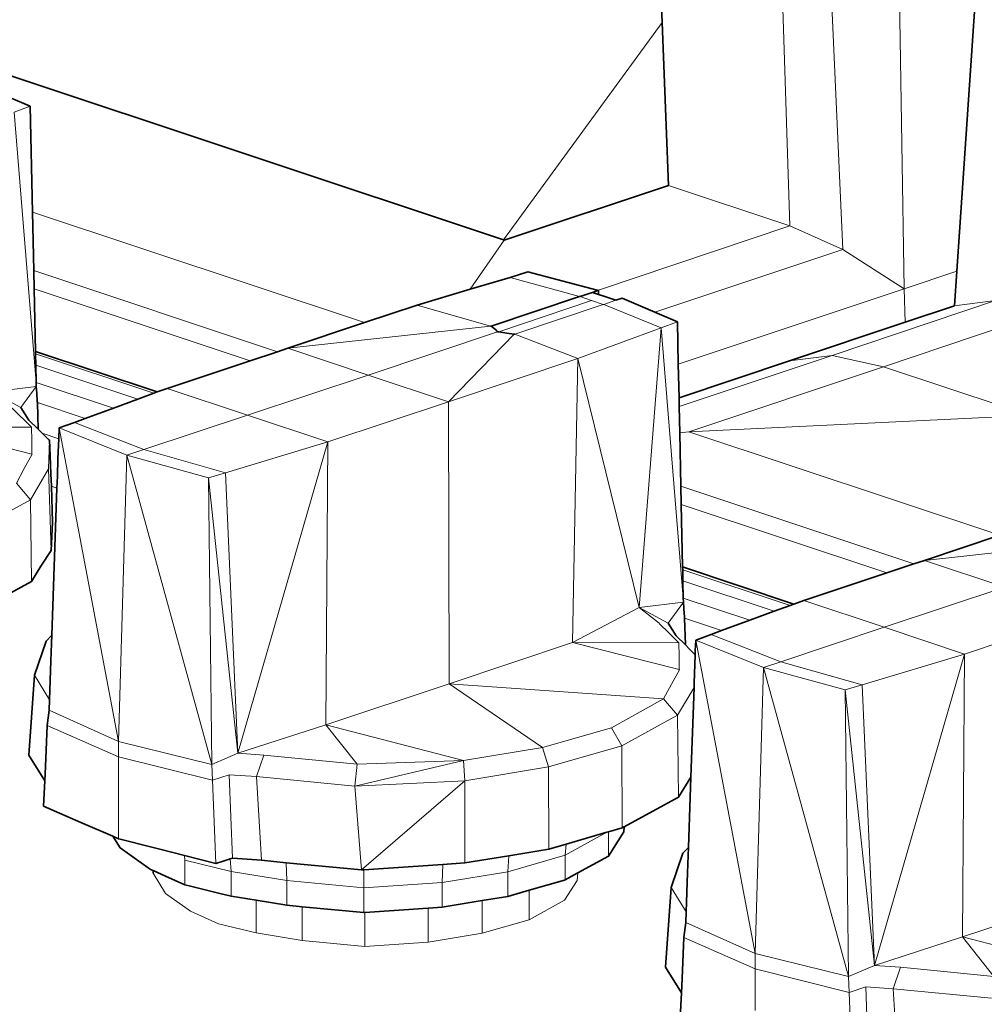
# Model space of a CAD drawing. Header units: inches. Extents: x 0 to 12.9, y 0 to 8.3.
# Tile 32 of 52: x 7.151 to 7.389, y 2.585 to 2.827. Entities that reach past the tile are written whole.
import ezdxf

# ---------------------------------------------------------------- set-up
doc = ezdxf.new("R2010")
doc.units = ezdxf.units.IN
doc.header["$MEASUREMENT"] = 0
doc.layers.add('Default', color=7, linetype='Continuous')

# ---------------------------------------------------------------- blocks, each defined once
blk = doc.blocks.new('MODEL_3')
at = {"lineweight": 0}
for p, q in [((7.33704, 2.88919), (7.34079, 2.77606)), ((7.34079, 2.77606), (7.33704, 2.88919)), ((7.35379, 2.7702), (7.34864, 2.88533)), ((7.34864, 2.88533), (7.35379, 2.7702)), ((7.36891, 2.76058), (7.36692, 2.87923)), ((7.36692, 2.87923), (7.36891, 2.76058)), ((7.30771, 2.87077), (7.30941, 2.82605)), ((7.30941, 2.82605), (7.30771, 2.87077)), ((7.38183, 2.76486), (7.38804, 2.85572)), ((7.38804, 2.85572), (7.38183, 2.76486)), ((7.11293, 2.82505), (7.27039, 2.77257)), ((7.27039, 2.77257), (7.11293, 2.82505)), ((7.30941, 2.82605), (7.27039, 2.77257)), ((7.27039, 2.77257), (7.30941, 2.82605)), ((7.30941, 2.82605), (7.31094, 2.78601)), ((7.31094, 2.78601), (7.30941, 2.82605)), ((7.15396, 2.8055), (7.14717, 2.8084)), ((7.14717, 2.8084), (7.15396, 2.8055)), ((7.15396, 2.8055), (7.15, 2.80403)), ((7.15, 2.80403), (7.15396, 2.8055)), ((7.15453, 2.77944), (7.15396, 2.8055)), ((7.15396, 2.8055), (7.15453, 2.77944)), ((7.15, 2.80403), (7.15541, 2.73754)), ((7.15541, 2.73754), (7.15, 2.80403)), ((7.27049, 2.77253), (7.31094, 2.78601)), ((7.31094, 2.78601), (7.27049, 2.77253)), ((7.31094, 2.78601), (7.34079, 2.77606)), ((7.34079, 2.77606), (7.31094, 2.78601)), ((7.23615, 2.75223), (7.15453, 2.77944)), ((7.15453, 2.77944), (7.15483, 2.76508)), ((7.15483, 2.76508), (7.15453, 2.77944)), ((7.15453, 2.77944), (7.23615, 2.75223)), ((7.34079, 2.77606), (7.2937, 2.76019)), ((7.2937, 2.76019), (7.34079, 2.77606)), ((7.34079, 2.77606), (7.35379, 2.7702)), ((7.35379, 2.7702), (7.34079, 2.77606)), ((7.26218, 2.76045), (7.27049, 2.77253)), ((7.27049, 2.77253), (7.26218, 2.76045)), ((7.27039, 2.77257), (7.27049, 2.77253)), ((7.27049, 2.77253), (7.27039, 2.77257)), ((7.35379, 2.7702), (7.3076, 2.75481)), ((7.3076, 2.75481), (7.35379, 2.7702)), ((7.36891, 2.76058), (7.35379, 2.7702)), ((7.35379, 2.7702), (7.36891, 2.76058)), ((7.15483, 2.76508), (7.15492, 2.76059)), ((7.15492, 2.76059), (7.15483, 2.76508)), ((7.15483, 2.76508), (7.21479, 2.74509)), ((7.21479, 2.74509), (7.15483, 2.76508)), ((7.27198, 2.76337), (7.27637, 2.76471)), ((7.27637, 2.76471), (7.27198, 2.76337)), ((7.27637, 2.76471), (7.29338, 2.76026)), ((7.29338, 2.76026), (7.27637, 2.76471)), ((7.38183, 2.76486), (7.36891, 2.76058)), ((7.36891, 2.76058), (7.38183, 2.76486)), ((7.38125, 2.75638), (7.38183, 2.76486)), ((7.38183, 2.76486), (7.38125, 2.75638)), ((7.26218, 2.76045), (7.27198, 2.76337)), ((7.27198, 2.76337), (7.26218, 2.76045)), ((7.27198, 2.76337), (7.28904, 2.75865)), ((7.28904, 2.75865), (7.27198, 2.76337)), ((7.15492, 2.76059), (7.15525, 2.74516)), ((7.15525, 2.74516), (7.15492, 2.76059)), ((7.15492, 2.76059), (7.2081, 2.74287)), ((7.2081, 2.74287), (7.15492, 2.76059)), ((7.24911, 2.75656), (7.26218, 2.76045)), ((7.26218, 2.76045), (7.24911, 2.75656)), ((7.29146, 2.75943), (7.28923, 2.75867)), ((7.29221, 2.75967), (7.29146, 2.75943)), ((7.29356, 2.76013), (7.29221, 2.75967)), ((7.29338, 2.76026), (7.29356, 2.76013)), ((7.29356, 2.76013), (7.29338, 2.76026)), ((7.2937, 2.76019), (7.29356, 2.76013)), ((7.29373, 2.75917), (7.2937, 2.76019)), ((7.31335, 2.74204), (7.36891, 2.76058)), ((7.36891, 2.76058), (7.31335, 2.74204)), ((7.36891, 2.76058), (7.36912, 2.75233)), ((7.36912, 2.75233), (7.36891, 2.76058)), ((7.26732, 2.75139), (7.28904, 2.75865)), ((7.28904, 2.75865), (7.26732, 2.75139)), ((7.26917, 2.75), (7.29196, 2.75768)), ((7.29196, 2.75768), (7.26917, 2.75)), ((7.28904, 2.75865), (7.28923, 2.75867)), ((7.28923, 2.75867), (7.28904, 2.75865)), ((7.28923, 2.75867), (7.29196, 2.75768)), ((7.29196, 2.75768), (7.29489, 2.7567)), ((7.29507, 2.75872), (7.29373, 2.75917)), ((7.29798, 2.75775), (7.29507, 2.75872)), ((7.29507, 2.75673), (7.29798, 2.75775)), ((7.29798, 2.75775), (7.29952, 2.75824)), ((7.29952, 2.75824), (7.29798, 2.75775)), ((7.29952, 2.75824), (7.3076, 2.75481)), ((7.3076, 2.75481), (7.29952, 2.75824)), ((7.35115, 2.74414), (7.39136, 2.75765)), ((7.39136, 2.75765), (7.35115, 2.74414)), ((7.38125, 2.75638), (7.39136, 2.75765)), ((7.39136, 2.75765), (7.38125, 2.75638)), ((7.23615, 2.75223), (7.24911, 2.75656)), ((7.24911, 2.75656), (7.23615, 2.75223)), ((7.26714, 2.75137), (7.24911, 2.75656)), ((7.24911, 2.75656), (7.26714, 2.75137)), ((7.29489, 2.7567), (7.27318, 2.74943)), ((7.27318, 2.74943), (7.29489, 2.7567)), ((7.29489, 2.7567), (7.29507, 2.75673)), ((7.29507, 2.75673), (7.30916, 2.75098)), ((7.30916, 2.75098), (7.29507, 2.75673)), ((7.3076, 2.75481), (7.31312, 2.75245)), ((7.31312, 2.75245), (7.3076, 2.75481)), ((7.40398, 2.75494), (7.36382, 2.74136)), ((7.36382, 2.74136), (7.40398, 2.75494)), ((7.36912, 2.75233), (7.38125, 2.75638)), ((7.38125, 2.75638), (7.36912, 2.75233)), ((7.21731, 2.74593), (7.23615, 2.75223)), ((7.23615, 2.75223), (7.21731, 2.74593)), ((7.31312, 2.75245), (7.30916, 2.75098)), ((7.30916, 2.75098), (7.31312, 2.75245)), ((7.31312, 2.75245), (7.31335, 2.74204)), ((7.31335, 2.74204), (7.31312, 2.75245)), ((7.3407, 2.74283), (7.36912, 2.75233)), ((7.36912, 2.75233), (7.3407, 2.74283)), ((7.21731, 2.74593), (7.26714, 2.75137)), ((7.26714, 2.75137), (7.21731, 2.74593)), ((7.23708, 2.73933), (7.26892, 2.75)), ((7.26892, 2.75), (7.23708, 2.73933)), ((7.26714, 2.75137), (7.26732, 2.75139)), ((7.26732, 2.75139), (7.26714, 2.75137)), ((7.26732, 2.75139), (7.26843, 2.75055)), ((7.26843, 2.75055), (7.26732, 2.75139)), ((7.26843, 2.75055), (7.26892, 2.75)), ((7.26892, 2.75), (7.26843, 2.75055)), ((7.26892, 2.75), (7.26917, 2.75)), ((7.26917, 2.75), (7.26892, 2.75)), ((7.26917, 2.75), (7.27114, 2.74968)), ((7.27114, 2.74968), (7.26917, 2.75)), ((7.30916, 2.75098), (7.28864, 2.74338)), ((7.28864, 2.74338), (7.30916, 2.75098)), ((7.30916, 2.75098), (7.30372, 2.68214)), ((7.30372, 2.68214), (7.30916, 2.75098)), ((7.30916, 2.75098), (7.31457, 2.68447)), ((7.31457, 2.68447), (7.30916, 2.75098)), ((7.25684, 2.73275), (7.27301, 2.74941)), ((7.27301, 2.74941), (7.25684, 2.73275)), ((7.27114, 2.74968), (7.27301, 2.74941)), ((7.27301, 2.74941), (7.27114, 2.74968)), ((7.27301, 2.74941), (7.27318, 2.74943)), ((7.27318, 2.74943), (7.27301, 2.74941)), ((7.27318, 2.74943), (7.28864, 2.74338)), ((7.28864, 2.74338), (7.27318, 2.74943)), ((7.15525, 2.74516), (7.15526, 2.74456)), ((7.15526, 2.74456), (7.15525, 2.74516)), ((7.15525, 2.74516), (7.18523, 2.73517)), ((7.18523, 2.73517), (7.15525, 2.74516)), ((7.2081, 2.74287), (7.21479, 2.74509)), ((7.21479, 2.74509), (7.2081, 2.74287)), ((7.21479, 2.74509), (7.21731, 2.74593)), ((7.21731, 2.74593), (7.21479, 2.74509)), ((7.21731, 2.74593), (7.23708, 2.73933)), ((7.23708, 2.73933), (7.21731, 2.74593)), ((7.15526, 2.74456), (7.15532, 2.74178)), ((7.15532, 2.74178), (7.15526, 2.74456)), ((7.15526, 2.74456), (7.18436, 2.73485)), ((7.18436, 2.73485), (7.15526, 2.74456)), ((7.18765, 2.73606), (7.2081, 2.74287)), ((7.2081, 2.74287), (7.18765, 2.73606)), ((7.25684, 2.73275), (7.28864, 2.74338)), ((7.28864, 2.74338), (7.25684, 2.73275)), ((7.28864, 2.74338), (7.28731, 2.67351)), ((7.28731, 2.67351), (7.28864, 2.74338)), ((7.28864, 2.74338), (7.30372, 2.68214)), ((7.30372, 2.68214), (7.28864, 2.74338)), ((7.31353, 2.73377), (7.3407, 2.74283)), ((7.3407, 2.74283), (7.31353, 2.73377)), ((7.31357, 2.7316), (7.35115, 2.74414)), ((7.35115, 2.74414), (7.31357, 2.7316)), ((7.35115, 2.74414), (7.3407, 2.74283)), ((7.3407, 2.74283), (7.35115, 2.74414)), ((7.36382, 2.74136), (7.35115, 2.74414)), ((7.35115, 2.74414), (7.36382, 2.74136)), ((7.15532, 2.74178), (7.15541, 2.73754)), ((7.15541, 2.73754), (7.15532, 2.74178)), ((7.15532, 2.74178), (7.18042, 2.73341)), ((7.18042, 2.73341), (7.15532, 2.74178)), ((7.31335, 2.74204), (7.31353, 2.73377)), ((7.31353, 2.73377), (7.31335, 2.74204)), ((7.36382, 2.74136), (7.31597, 2.7254)), ((7.31597, 2.7254), (7.36382, 2.74136)), ((7.39966, 2.72941), (7.36382, 2.74136)), ((7.36382, 2.74136), (7.39966, 2.72941)), ((7.20741, 2.72946), (7.23708, 2.73933)), ((7.23708, 2.73933), (7.20741, 2.72946)), ((7.23708, 2.73933), (7.25684, 2.73275)), ((7.25684, 2.73275), (7.23708, 2.73933)), ((7.15545, 2.7365), (7.14456, 2.73519)), ((7.14456, 2.73519), (7.15545, 2.7365)), ((7.1517, 2.73133), (7.14456, 2.73519)), ((7.15545, 2.7365), (7.1517, 2.73133)), ((7.15541, 2.73754), (7.15545, 2.7365)), ((7.15545, 2.7365), (7.15541, 2.73754)), ((7.15541, 2.73754), (7.17442, 2.7312)), ((7.17442, 2.7312), (7.15541, 2.73754)), ((7.15556, 2.73488), (7.15545, 2.7365)), ((7.18523, 2.73517), (7.18765, 2.73606)), ((7.18765, 2.73606), (7.18523, 2.73517)), ((7.20741, 2.72946), (7.18765, 2.73606)), ((7.18765, 2.73606), (7.20741, 2.72946)), ((7.15568, 2.73283), (7.15556, 2.73488)), ((7.15573, 2.73256), (7.15568, 2.73283)), ((7.17442, 2.7312), (7.18042, 2.73341)), ((7.18042, 2.73341), (7.17442, 2.7312)), ((7.18042, 2.73341), (7.18436, 2.73485)), ((7.18436, 2.73485), (7.18042, 2.73341)), ((7.18436, 2.73485), (7.18523, 2.73517)), ((7.18523, 2.73517), (7.18436, 2.73485)), ((7.31353, 2.73377), (7.31357, 2.7316)), ((7.31357, 2.7316), (7.31353, 2.73377)), ((7.14955, 2.73121), (7.15431, 2.72655)), ((7.15592, 2.72602), (7.15573, 2.73256)), ((7.15573, 2.73256), (7.16747, 2.72864)), ((7.16747, 2.72864), (7.15573, 2.73256)), ((7.16747, 2.72864), (7.17442, 2.7312)), ((7.17442, 2.7312), (7.16747, 2.72864)), ((7.22718, 2.72288), (7.25684, 2.73275)), ((7.25684, 2.73275), (7.22718, 2.72288)), ((7.25684, 2.73275), (7.25699, 2.6634)), ((7.25699, 2.6634), (7.25684, 2.73275)), ((7.31357, 2.7316), (7.31371, 2.72515)), ((7.31371, 2.72515), (7.31357, 2.7316)), ((7.16747, 2.72864), (7.16484, 2.72768)), ((7.16484, 2.72768), (7.16747, 2.72864)), ((7.18195, 2.72098), (7.20741, 2.72946)), ((7.20741, 2.72946), (7.18195, 2.72098)), ((7.22718, 2.72288), (7.20741, 2.72946)), ((7.20741, 2.72946), (7.22718, 2.72288)), ((7.31597, 2.7254), (7.39966, 2.72941)), ((7.39966, 2.72941), (7.31597, 2.7254)), ((7.15431, 2.72655), (7.12816, 2.72656)), ((7.12816, 2.72656), (7.15438, 2.71991)), ((7.12816, 2.72656), (7.15431, 2.72655)), ((7.15438, 2.71991), (7.12816, 2.72656)), ((7.15431, 2.72655), (7.15441, 2.72322)), ((7.15692, 2.72502), (7.15592, 2.72602)), ((7.16098, 2.72367), (7.16107, 2.72631)), ((7.16107, 2.72631), (7.16098, 2.72367)), ((7.16107, 2.72631), (7.16484, 2.72768)), ((7.16484, 2.72768), (7.16107, 2.72631)), ((7.1757, 2.64921), (7.16107, 2.72631)), ((7.16107, 2.72631), (7.17775, 2.71959)), ((7.16107, 2.72631), (7.1757, 2.64921)), ((7.17775, 2.71959), (7.16107, 2.72631)), ((7.16484, 2.72768), (7.18195, 2.72098)), ((7.18195, 2.72098), (7.16484, 2.72768)), ((7.15441, 2.72322), (7.15441, 2.72261)), ((7.16098, 2.72367), (7.15692, 2.72502)), ((7.15849, 2.71625), (7.15871, 2.72328)), ((7.15871, 2.72328), (7.15887, 2.71946)), ((7.16079, 2.71882), (7.16098, 2.72367)), ((7.31597, 2.7254), (7.31371, 2.72515)), ((7.31371, 2.72515), (7.31597, 2.7254)), ((7.31371, 2.72515), (7.31399, 2.71198)), ((7.31399, 2.71198), (7.31371, 2.72515)), ((7.39239, 2.69993), (7.31597, 2.7254)), ((7.31597, 2.7254), (7.39239, 2.69993)), ((7.15441, 2.72261), (7.15438, 2.71991)), ((7.18195, 2.72098), (7.17775, 2.71959)), ((7.17775, 2.71959), (7.18195, 2.72098)), ((7.18195, 2.72098), (7.20199, 2.71528)), ((7.20199, 2.71528), (7.18195, 2.72098)), ((7.22718, 2.72288), (7.20199, 2.71528)), ((7.20199, 2.71528), (7.22718, 2.72288)), ((7.20504, 2.64627), (7.22718, 2.72288)), ((7.22718, 2.72288), (7.20504, 2.64627)), ((7.22718, 2.72288), (7.22665, 2.65329)), ((7.22665, 2.65329), (7.22718, 2.72288)), ((7.15447, 2.71984), (7.15251, 2.71631)), ((7.15438, 2.71991), (7.15447, 2.71984)), ((7.15887, 2.71946), (7.15907, 2.71501)), ((7.16066, 2.71448), (7.16079, 2.71882)), ((7.1757, 2.64921), (7.17775, 2.71959)), ((7.17775, 2.71959), (7.1757, 2.64921)), ((7.17775, 2.71959), (7.19863, 2.64352)), ((7.19784, 2.71404), (7.17775, 2.71959)), ((7.17775, 2.71959), (7.19784, 2.71404)), ((7.19863, 2.64352), (7.17775, 2.71959)), ((7.15251, 2.71631), (7.15056, 2.71272)), ((7.15401, 2.70867), (7.15849, 2.71625)), ((7.15401, 2.70867), (7.15849, 2.71625)), ((7.15849, 2.71625), (7.1591, 2.69614)), ((7.15849, 2.71625), (7.1591, 2.69614)), ((7.1591, 2.69614), (7.15849, 2.71625)), ((7.15907, 2.71501), (7.1592, 2.71198)), ((7.16055, 2.71152), (7.16066, 2.71448)), ((7.20199, 2.71528), (7.19784, 2.71404)), ((7.19784, 2.71404), (7.20199, 2.71528)), ((7.19784, 2.71404), (7.19863, 2.64352)), ((7.19863, 2.64352), (7.19784, 2.71404)), ((7.19784, 2.71404), (7.20504, 2.64627)), ((7.20504, 2.64627), (7.19784, 2.71404)), ((7.20199, 2.71528), (7.20504, 2.64627)), ((7.20504, 2.64627), (7.20199, 2.71528)), ((7.15056, 2.71272), (7.15401, 2.70867)), ((7.15949, 2.70311), (7.1592, 2.71198)), ((7.1592, 2.71198), (7.16055, 2.71152)), ((7.1592, 2.71198), (7.15949, 2.70311)), ((7.15949, 2.70311), (7.1592, 2.71198)), ((7.1592, 2.71198), (7.16055, 2.71152)), ((7.15949, 2.70311), (7.1592, 2.71198)), ((7.1592, 2.71198), (7.16055, 2.71152)), ((7.16055, 2.71152), (7.15928, 2.67531)), ((7.15928, 2.67531), (7.16055, 2.71152)), ((7.16055, 2.71152), (7.15928, 2.67531)), ((7.16055, 2.71152), (7.15928, 2.67531)), ((7.31399, 2.71198), (7.31408, 2.7075)), ((7.31408, 2.7075), (7.31399, 2.71198)), ((7.31399, 2.71198), (7.37129, 2.69288)), ((7.37129, 2.69288), (7.31399, 2.71198)), ((7.15401, 2.70867), (7.14028, 2.70113)), ((7.14028, 2.70113), (7.15401, 2.70867)), ((7.15426, 2.68853), (7.15401, 2.70867)), ((7.15426, 2.68853), (7.15401, 2.70867)), ((7.15401, 2.70867), (7.15426, 2.68853)), ((7.31408, 2.7075), (7.31441, 2.69211)), ((7.31441, 2.69211), (7.31408, 2.7075)), ((7.31408, 2.7075), (7.36461, 2.69066)), ((7.36461, 2.69066), (7.31408, 2.7075)), ((7.1591, 2.69614), (7.15949, 2.70311)), ((7.15949, 2.70311), (7.1591, 2.69614)), ((7.1591, 2.69614), (7.15949, 2.70311)), ((7.1591, 2.69614), (7.15949, 2.70311)), ((7.37388, 2.69374), (7.39239, 2.69993)), ((7.39239, 2.69993), (7.37388, 2.69374)), ((7.37388, 2.69374), (7.4237, 2.69918)), ((7.4237, 2.69918), (7.37388, 2.69374)), ((7.1566, 2.69234), (7.1591, 2.69614)), ((7.1591, 2.69614), (7.1566, 2.69234)), ((7.1591, 2.69614), (7.1566, 2.69234)), ((7.1566, 2.69234), (7.1591, 2.69614)), ((7.1566, 2.69234), (7.1591, 2.69614)), ((7.15426, 2.68853), (7.1566, 2.69234)), ((7.1566, 2.69234), (7.15426, 2.68853)), ((7.1566, 2.69234), (7.15426, 2.68853)), ((7.15426, 2.68853), (7.1566, 2.69234)), ((7.15426, 2.68853), (7.1566, 2.69234)), ((7.31441, 2.69211), (7.31442, 2.69144)), ((7.31442, 2.69144), (7.31441, 2.69211)), ((7.31441, 2.69211), (7.34179, 2.68298)), ((7.34179, 2.68298), (7.31441, 2.69211)), ((7.36461, 2.69066), (7.37129, 2.69288)), ((7.37129, 2.69288), (7.36461, 2.69066)), ((7.37129, 2.69288), (7.37388, 2.69374)), ((7.37388, 2.69374), (7.37129, 2.69288)), ((7.37388, 2.69374), (7.39364, 2.68715)), ((7.39364, 2.68715), (7.37388, 2.69374)), ((7.31442, 2.69144), (7.31448, 2.68869)), ((7.31448, 2.68869), (7.31442, 2.69144)), ((7.31442, 2.69144), (7.34082, 2.68263)), ((7.34082, 2.68263), (7.31442, 2.69144)), ((7.34421, 2.68387), (7.36461, 2.69066)), ((7.36461, 2.69066), (7.34421, 2.68387)), ((7.14092, 2.68125), (7.15426, 2.68853)), ((7.15426, 2.68853), (7.14092, 2.68125)), ((7.14092, 2.68125), (7.15426, 2.68853)), ((7.14092, 2.68125), (7.15426, 2.68853)), ((7.31448, 2.68869), (7.31457, 2.68447)), ((7.31457, 2.68447), (7.31448, 2.68869)), ((7.31448, 2.68869), (7.33694, 2.6812)), ((7.33694, 2.6812), (7.31448, 2.68869)), ((7.36398, 2.67728), (7.39364, 2.68715)), ((7.39364, 2.68715), (7.36398, 2.67728)), ((7.31457, 2.68447), (7.31461, 2.68345)), ((7.31461, 2.68345), (7.31457, 2.68447)), ((7.31457, 2.68447), (7.33096, 2.679)), ((7.33096, 2.679), (7.31457, 2.68447)), ((7.30372, 2.68214), (7.28731, 2.67351)), ((7.28731, 2.67351), (7.30372, 2.68214)), ((7.31461, 2.68345), (7.30372, 2.68214)), ((7.30372, 2.68214), (7.31461, 2.68345)), ((7.30372, 2.68214), (7.30863, 2.67826)), ((7.31086, 2.67828), (7.30372, 2.68214)), ((7.31461, 2.68345), (7.31086, 2.67828)), ((7.31472, 2.68183), (7.31461, 2.68345)), ((7.33694, 2.6812), (7.34082, 2.68263)), ((7.34082, 2.68263), (7.33694, 2.6812)), ((7.34082, 2.68263), (7.34179, 2.68298)), ((7.34179, 2.68298), (7.34082, 2.68263)), ((7.34179, 2.68298), (7.34421, 2.68387)), ((7.34421, 2.68387), (7.34179, 2.68298)), ((7.36398, 2.67728), (7.34421, 2.68387)), ((7.34421, 2.68387), (7.36398, 2.67728)), ((7.31484, 2.67978), (7.31472, 2.68183)), ((7.3149, 2.67948), (7.31484, 2.67978)), ((7.324, 2.67645), (7.3149, 2.67948)), ((7.33096, 2.679), (7.33694, 2.6812)), ((7.33694, 2.6812), (7.33096, 2.679)), ((7.38374, 2.6707), (7.41341, 2.68057)), ((7.41341, 2.68057), (7.38374, 2.6707)), ((7.30863, 2.67826), (7.30871, 2.67816)), ((7.30871, 2.67816), (7.311, 2.67591)), ((7.324, 2.67645), (7.33096, 2.679)), ((7.33096, 2.679), (7.324, 2.67645)), ((7.33852, 2.66879), (7.36398, 2.67728)), ((7.36398, 2.67728), (7.33852, 2.66879)), ((7.38374, 2.6707), (7.36398, 2.67728)), ((7.36398, 2.67728), (7.38374, 2.6707)), ((7.15928, 2.67531), (7.15786, 2.67388)), ((7.15928, 2.67531), (7.15786, 2.67388)), ((7.15928, 2.67531), (7.15786, 2.67388)), ((7.1592, 2.67328), (7.15928, 2.67531)), ((7.311, 2.67591), (7.3135, 2.67344)), ((7.31764, 2.67412), (7.3214, 2.67549)), ((7.3214, 2.67549), (7.324, 2.67645)), ((7.3214, 2.67549), (7.33852, 2.66879)), ((7.33852, 2.66879), (7.3214, 2.67549)), ((7.15786, 2.67388), (7.15503, 2.66546)), ((7.15786, 2.67388), (7.15503, 2.66546)), ((7.15786, 2.67388), (7.15503, 2.66546)), ((7.15905, 2.66901), (7.1592, 2.67328)), ((7.28731, 2.67351), (7.25699, 2.6634)), ((7.25699, 2.6634), (7.28731, 2.67351)), ((7.3135, 2.67344), (7.28731, 2.67351)), ((7.28731, 2.67351), (7.31354, 2.66686)), ((7.31354, 2.66686), (7.28731, 2.67351)), ((7.28731, 2.67351), (7.3135, 2.67344)), ((7.3135, 2.67344), (7.31356, 2.67017)), ((7.31749, 2.67152), (7.31764, 2.67412)), ((7.33226, 2.59702), (7.31764, 2.67412)), ((7.31764, 2.67412), (7.33431, 2.66741)), ((7.31764, 2.67412), (7.33226, 2.59702)), ((7.33431, 2.66741), (7.31764, 2.67412)), ((7.31356, 2.67017), (7.31354, 2.66686)), ((7.31727, 2.66355), (7.31751, 2.67051)), ((7.31751, 2.67051), (7.31749, 2.67152)), ((7.38374, 2.6707), (7.35857, 2.66309)), ((7.35857, 2.66309), (7.38374, 2.6707)), ((7.3616, 2.59408), (7.38374, 2.6707)), ((7.38374, 2.6707), (7.3616, 2.59408)), ((7.38374, 2.6707), (7.38322, 2.6011)), ((7.38322, 2.6011), (7.38374, 2.6707)), ((7.15872, 2.65946), (7.15905, 2.66901)), ((7.33226, 2.59702), (7.33431, 2.66741)), ((7.33431, 2.66741), (7.33226, 2.59702)), ((7.33852, 2.66879), (7.33431, 2.66741)), ((7.33431, 2.66741), (7.33852, 2.66879)), ((7.33431, 2.66741), (7.35519, 2.59133)), ((7.3544, 2.66185), (7.33431, 2.66741)), ((7.33431, 2.66741), (7.3544, 2.66185)), ((7.35519, 2.59133), (7.33431, 2.66741)), ((7.33852, 2.66879), (7.35857, 2.66309)), ((7.35857, 2.66309), (7.33852, 2.66879)), ((7.15503, 2.66546), (7.1536, 2.64584)), ((7.1536, 2.64584), (7.15503, 2.66546)), ((7.15503, 2.66546), (7.1536, 2.64584)), ((7.15503, 2.66546), (7.1536, 2.64584)), ((7.15503, 2.66546), (7.15872, 2.65946)), ((7.31362, 2.66679), (7.31167, 2.66325)), ((7.31354, 2.66686), (7.31362, 2.66679)), ((7.25699, 2.6634), (7.22665, 2.65329)), ((7.22665, 2.65329), (7.25699, 2.6634)), ((7.25699, 2.6634), (7.27996, 2.6477)), ((7.30971, 2.65967), (7.25699, 2.6634)), ((7.27996, 2.6477), (7.25699, 2.6634)), ((7.25699, 2.6634), (7.30971, 2.65967)), ((7.31167, 2.66325), (7.30971, 2.65967)), ((7.31723, 2.66248), (7.31727, 2.66355)), ((7.35857, 2.66309), (7.3544, 2.66185)), ((7.3544, 2.66185), (7.35857, 2.66309)), ((7.35857, 2.66309), (7.3616, 2.59408)), ((7.3616, 2.59408), (7.35857, 2.66309)), ((7.31316, 2.65562), (7.31723, 2.66248)), ((7.31723, 2.66248), (7.31645, 2.64041)), ((7.31645, 2.64041), (7.31723, 2.66248)), ((7.3544, 2.66185), (7.35519, 2.59133)), ((7.35519, 2.59133), (7.3544, 2.66185)), ((7.3544, 2.66185), (7.3616, 2.59408)), ((7.3616, 2.59408), (7.3544, 2.66185)), ((7.15872, 2.65946), (7.15863, 2.65685)), ((7.15863, 2.65685), (7.15872, 2.65946)), ((7.29691, 2.65255), (7.30971, 2.65967)), ((7.30971, 2.65967), (7.29691, 2.65255)), ((7.30971, 2.65967), (7.31316, 2.65562)), ((7.15863, 2.65685), (7.15816, 2.65313)), ((7.15816, 2.65313), (7.15863, 2.65685)), ((7.15863, 2.65685), (7.1757, 2.64921)), ((7.1757, 2.64921), (7.15863, 2.65685)), ((7.31316, 2.65562), (7.29943, 2.64808)), ((7.29943, 2.64808), (7.31316, 2.65562)), ((7.31316, 2.65562), (7.31342, 2.63548)), ((7.31342, 2.63548), (7.31316, 2.65562)), ((7.15816, 2.65313), (7.15771, 2.64302)), ((7.15771, 2.64302), (7.15816, 2.65313)), ((7.15816, 2.65313), (7.17568, 2.6454)), ((7.17568, 2.6454), (7.15816, 2.65313)), ((7.20504, 2.64627), (7.22665, 2.65329)), ((7.22665, 2.65329), (7.20504, 2.64627)), ((7.22665, 2.65329), (7.23437, 2.64356)), ((7.23437, 2.64356), (7.22665, 2.65329)), ((7.22665, 2.65329), (7.26056, 2.64452)), ((7.26056, 2.64452), (7.22665, 2.65329)), ((7.29691, 2.65255), (7.27996, 2.6477)), ((7.27996, 2.6477), (7.29691, 2.65255)), ((7.29943, 2.64808), (7.29691, 2.65255)), ((7.29691, 2.65255), (7.29943, 2.64808)), ((7.17568, 2.6454), (7.1757, 2.64921)), ((7.1757, 2.64921), (7.17568, 2.6454)), ((7.1757, 2.64921), (7.19863, 2.64352)), ((7.19863, 2.64352), (7.1757, 2.64921)), ((7.2814, 2.6429), (7.29943, 2.64808)), ((7.29943, 2.64808), (7.2814, 2.6429)), ((7.29957, 2.62792), (7.29943, 2.64808)), ((7.29943, 2.64808), (7.29957, 2.62792)), ((7.1536, 2.64584), (7.15754, 2.63948)), ((7.15754, 2.63948), (7.1536, 2.64584)), ((7.1536, 2.64584), (7.15754, 2.63948)), ((7.1536, 2.64584), (7.15754, 2.63948)), ((7.20504, 2.64627), (7.19863, 2.64352)), ((7.21143, 2.64582), (7.20504, 2.64627)), ((7.2096, 2.64052), (7.21143, 2.64582)), ((7.23437, 2.64356), (7.21143, 2.64582)), ((7.21143, 2.64582), (7.23437, 2.64356)), ((7.27996, 2.6477), (7.26056, 2.64452)), ((7.26056, 2.64452), (7.27996, 2.6477)), ((7.2814, 2.6429), (7.27996, 2.6477)), ((7.27996, 2.6477), (7.2814, 2.6429)), ((7.17568, 2.6454), (7.17565, 2.63517)), ((7.17565, 2.63517), (7.17568, 2.6454)), ((7.17568, 2.6454), (7.19878, 2.63962)), ((7.19878, 2.63962), (7.17568, 2.6454)), ((7.19863, 2.64352), (7.19878, 2.63962)), ((7.23379, 2.63822), (7.26056, 2.64452)), ((7.26056, 2.64452), (7.23379, 2.63822)), ((7.23437, 2.64356), (7.23379, 2.63822)), ((7.23379, 2.63822), (7.23437, 2.64356)), ((7.26056, 2.64452), (7.23437, 2.64356)), ((7.23437, 2.64356), (7.26056, 2.64452)), ((7.26085, 2.63947), (7.26056, 2.64452)), ((7.26056, 2.64452), (7.26085, 2.63947)), ((7.15771, 2.64302), (7.15754, 2.63948)), ((7.15754, 2.63948), (7.15771, 2.64302)), ((7.19878, 2.63962), (7.20286, 2.64099)), ((7.20327, 2.63061), (7.20286, 2.64099)), ((7.20286, 2.64099), (7.2096, 2.64052)), ((7.20286, 2.64099), (7.20327, 2.63061)), ((7.26085, 2.63947), (7.2814, 2.6429)), ((7.2814, 2.6429), (7.26085, 2.63947)), ((7.28148, 2.62272), (7.2814, 2.6429)), ((7.2814, 2.6429), (7.28148, 2.62272)), ((7.15754, 2.63948), (7.15723, 2.63326)), ((7.15754, 2.63948), (7.15723, 2.63326)), ((7.15754, 2.63948), (7.15723, 2.63326)), ((7.15733, 2.63326), (7.15754, 2.63948)), ((7.19963, 2.61916), (7.19878, 2.63962)), ((7.19878, 2.63962), (7.19963, 2.61916)), ((7.2096, 2.64052), (7.21087, 2.61995)), ((7.23379, 2.63822), (7.2096, 2.64052)), ((7.21087, 2.61995), (7.2096, 2.64052)), ((7.2096, 2.64052), (7.23379, 2.63822)), ((7.26085, 2.63947), (7.23379, 2.63822)), ((7.23379, 2.63822), (7.26085, 2.63947)), ((7.26085, 2.63947), (7.23545, 2.61758)), ((7.23545, 2.61758), (7.26085, 2.63947)), ((7.26086, 2.61928), (7.26085, 2.63947)), ((7.26085, 2.63947), (7.26086, 2.61928)), ((7.31342, 2.63548), (7.31645, 2.64041)), ((7.31645, 2.64041), (7.31342, 2.63548)), ((7.31342, 2.63548), (7.31645, 2.64041)), ((7.31342, 2.63548), (7.31645, 2.64041)), ((7.31645, 2.64041), (7.31584, 2.62312)), ((7.31584, 2.62312), (7.31645, 2.64041)), ((7.31645, 2.64041), (7.31584, 2.62312)), ((7.31645, 2.64041), (7.31584, 2.62312)), ((7.23379, 2.63822), (7.23545, 2.61758)), ((7.23545, 2.61758), (7.23379, 2.63822)), ((7.17565, 2.63517), (7.17568, 2.62525)), ((7.17568, 2.62525), (7.17565, 2.63517)), ((7.30007, 2.6282), (7.31342, 2.63548)), ((7.31342, 2.63548), (7.30007, 2.6282)), ((7.30007, 2.6282), (7.31342, 2.63548)), ((7.30007, 2.6282), (7.31342, 2.63548)), ((7.15723, 2.63326), (7.16646, 2.62926)), ((7.15723, 2.63326), (7.16646, 2.62926)), ((7.15723, 2.63326), (7.16646, 2.62926)), ((7.16646, 2.62926), (7.15733, 2.63326)), ((7.16646, 2.62926), (7.1743, 2.62587)), ((7.1743, 2.62587), (7.16646, 2.62926)), ((7.16646, 2.62926), (7.1743, 2.62587)), ((7.16646, 2.62926), (7.1743, 2.62587)), ((7.20372, 2.6205), (7.20327, 2.63061)), ((7.20327, 2.63061), (7.20372, 2.6205)), ((7.2855, 2.62119), (7.29579, 2.62683)), ((7.29579, 2.62683), (7.2855, 2.62119)), ((7.28576, 2.62395), (7.29579, 2.62683)), ((7.29579, 2.62683), (7.28576, 2.62395)), ((7.29579, 2.62683), (7.29618, 2.62694)), ((7.29618, 2.62694), (7.29579, 2.62683)), ((7.29957, 2.62792), (7.29618, 2.62694)), ((7.29618, 2.62097), (7.29997, 2.62694)), ((7.29618, 2.62694), (7.29618, 2.62097)), ((7.29618, 2.62097), (7.29997, 2.62694)), ((7.29618, 2.62097), (7.29997, 2.62694)), ((7.29997, 2.62814), (7.29957, 2.62792)), ((7.29997, 2.62694), (7.30007, 2.6282)), ((7.30007, 2.6282), (7.29997, 2.62814)), ((7.29997, 2.62694), (7.30007, 2.6282)), ((7.29997, 2.62694), (7.30007, 2.6282)), ((7.1743, 2.62587), (7.17607, 2.62301)), ((7.17568, 2.62525), (7.1743, 2.62587)), ((7.1743, 2.62587), (7.17607, 2.62301)), ((7.1743, 2.62587), (7.17607, 2.62301)), ((7.17607, 2.62517), (7.17568, 2.62525)), ((7.18353, 2.62326), (7.17607, 2.62517)), ((7.28148, 2.62272), (7.28576, 2.62395)), ((7.28576, 2.62395), (7.28148, 2.62272)), ((7.28576, 2.62395), (7.2855, 2.62119)), ((7.2855, 2.62119), (7.28576, 2.62395)), ((7.17607, 2.62301), (7.18353, 2.61768)), ((7.17607, 2.62301), (7.18353, 2.61768)), ((7.17607, 2.62301), (7.18353, 2.61768)), ((7.18617, 2.62258), (7.18353, 2.62326)), ((7.19191, 2.6211), (7.18617, 2.62258)), ((7.27168, 2.62108), (7.28148, 2.62272)), ((7.28148, 2.62272), (7.27168, 2.62108)), ((7.31443, 2.62168), (7.3116, 2.61327)), ((7.31443, 2.62168), (7.3116, 2.61327)), ((7.31443, 2.62168), (7.3116, 2.61327)), ((7.31584, 2.62312), (7.31443, 2.62168)), ((7.31584, 2.62312), (7.31443, 2.62168)), ((7.31584, 2.62312), (7.31443, 2.62168)), ((7.31577, 2.62109), (7.31584, 2.62312)), ((7.19201, 2.61998), (7.19191, 2.6211)), ((7.19191, 2.6211), (7.19963, 2.61916)), ((7.19963, 2.61916), (7.19191, 2.6211)), ((7.19201, 2.61391), (7.19201, 2.61998)), ((7.19201, 2.61998), (7.20338, 2.61717)), ((7.20338, 2.61717), (7.19201, 2.61998)), ((7.20168, 2.6198), (7.19963, 2.61916)), ((7.19963, 2.61916), (7.20168, 2.6198)), ((7.20318, 2.62031), (7.20168, 2.6198)), ((7.20168, 2.6198), (7.20318, 2.62031)), ((7.20318, 2.62031), (7.20372, 2.6205)), ((7.20372, 2.6205), (7.20318, 2.62031)), ((7.20338, 2.61717), (7.20318, 2.62031)), ((7.20318, 2.62031), (7.20338, 2.61717)), ((7.20372, 2.6205), (7.2073, 2.62021)), ((7.2073, 2.62021), (7.20372, 2.6205)), ((7.2073, 2.62021), (7.21087, 2.61995)), ((7.21087, 2.61995), (7.2073, 2.62021)), ((7.21087, 2.61995), (7.21689, 2.61935)), ((7.21689, 2.61935), (7.21087, 2.61995)), ((7.21689, 2.61935), (7.21706, 2.61497)), ((7.21706, 2.61497), (7.21689, 2.61935)), ((7.21689, 2.61935), (7.23545, 2.61758)), ((7.23545, 2.61758), (7.21689, 2.61935)), ((7.23599, 2.61762), (7.25542, 2.61892)), ((7.25542, 2.61892), (7.23599, 2.61762)), ((7.25526, 2.61445), (7.25542, 2.61892)), ((7.25542, 2.61892), (7.25526, 2.61445)), ((7.25542, 2.61892), (7.26086, 2.61928)), ((7.26086, 2.61928), (7.25542, 2.61892)), ((7.26086, 2.61928), (7.27168, 2.62108)), ((7.27168, 2.62108), (7.26086, 2.61928)), ((7.27143, 2.61714), (7.2855, 2.62119)), ((7.2855, 2.62119), (7.27143, 2.61714)), ((7.27143, 2.61714), (7.27168, 2.62108)), ((7.27168, 2.62108), (7.27143, 2.61714)), ((7.2855, 2.61512), (7.2855, 2.62119)), ((7.2855, 2.62119), (7.2855, 2.61512)), ((7.28864, 2.61684), (7.29618, 2.62097)), ((7.29618, 2.62097), (7.28864, 2.61684)), ((7.28864, 2.61684), (7.29618, 2.62097)), ((7.28864, 2.61684), (7.29618, 2.62097)), ((7.31562, 2.61682), (7.31577, 2.62109)), ((7.18353, 2.61768), (7.18418, 2.61739)), ((7.18353, 2.61768), (7.18418, 2.61739)), ((7.18353, 2.61768), (7.18418, 2.61739)), ((7.18418, 2.61739), (7.18418, 2.61674)), ((7.18418, 2.61739), (7.18418, 2.61674)), ((7.18418, 2.61739), (7.18418, 2.61674)), ((7.18418, 2.61674), (7.18722, 2.61181)), ((7.18418, 2.61674), (7.18722, 2.61181)), ((7.18418, 2.61674), (7.18722, 2.61181)), ((7.20338, 2.6111), (7.20338, 2.61717)), ((7.20338, 2.61717), (7.21706, 2.61497)), ((7.20338, 2.61717), (7.20338, 2.6111)), ((7.21706, 2.61497), (7.20338, 2.61717)), ((7.23545, 2.61758), (7.23599, 2.61762)), ((7.23599, 2.61762), (7.23545, 2.61758)), ((7.236, 2.61316), (7.23599, 2.61762)), ((7.23599, 2.61762), (7.236, 2.61316)), ((7.25526, 2.61445), (7.27143, 2.61714)), ((7.27143, 2.61714), (7.25526, 2.61445)), ((7.27143, 2.61107), (7.27143, 2.61714)), ((7.27143, 2.61714), (7.27143, 2.61107)), ((7.2885, 2.61676), (7.2855, 2.61512)), ((7.2885, 2.61501), (7.28864, 2.61684)), ((7.28864, 2.61684), (7.2885, 2.61676)), ((7.2885, 2.61501), (7.28864, 2.61684)), ((7.2885, 2.61501), (7.28864, 2.61684)), ((7.31528, 2.60727), (7.31562, 2.61682)), ((7.21706, 2.6089), (7.21706, 2.61497)), ((7.21706, 2.61497), (7.236, 2.61316)), ((7.21706, 2.61497), (7.21706, 2.6089)), ((7.236, 2.61316), (7.21706, 2.61497)), ((7.236, 2.61316), (7.25526, 2.61445)), ((7.25526, 2.61445), (7.236, 2.61316)), ((7.25526, 2.60837), (7.25526, 2.61445)), ((7.25526, 2.61445), (7.25526, 2.60837)), ((7.28539, 2.61509), (7.27667, 2.61258)), ((7.2855, 2.61512), (7.28539, 2.61509)), ((7.28539, 2.61011), (7.2885, 2.61501)), ((7.28539, 2.61011), (7.2885, 2.61501)), ((7.28539, 2.61011), (7.2885, 2.61501)), ((7.18722, 2.61181), (7.19338, 2.60741)), ((7.18722, 2.61181), (7.19338, 2.60741)), ((7.18722, 2.61181), (7.19338, 2.60741)), ((7.19338, 2.61357), (7.19201, 2.61391)), ((7.20028, 2.61187), (7.19338, 2.61357)), ((7.20338, 2.6111), (7.20028, 2.61187)), ((7.236, 2.60708), (7.236, 2.61316)), ((7.236, 2.61316), (7.236, 2.60708)), ((7.27143, 2.61107), (7.27667, 2.61258)), ((7.27667, 2.61258), (7.27143, 2.61107)), ((7.27667, 2.61258), (7.27667, 2.60533)), ((7.3116, 2.61327), (7.31017, 2.59365)), ((7.31017, 2.59365), (7.3116, 2.61327)), ((7.3116, 2.61327), (7.31017, 2.59365)), ((7.3116, 2.61327), (7.31017, 2.59365)), ((7.3116, 2.61327), (7.31528, 2.60727)), ((7.20954, 2.61011), (7.20338, 2.6111)), ((7.20954, 2.60206), (7.20954, 2.61011)), ((7.20954, 2.61011), (7.21706, 2.6089)), ((7.21706, 2.6089), (7.20954, 2.61011)), ((7.25526, 2.60837), (7.26513, 2.61002)), ((7.26513, 2.61002), (7.25526, 2.60837)), ((7.26513, 2.61002), (7.27143, 2.61107)), ((7.27143, 2.61107), (7.26513, 2.61002)), ((7.26513, 2.60201), (7.26513, 2.61002)), ((7.26513, 2.61002), (7.26513, 2.60201)), ((7.27667, 2.60533), (7.28539, 2.61011)), ((7.27667, 2.60533), (7.28539, 2.61011)), ((7.27667, 2.60533), (7.28539, 2.61011)), ((7.41355, 2.61121), (7.38322, 2.6011)), ((7.38322, 2.6011), (7.41355, 2.61121)), ((7.19338, 2.60741), (7.20028, 2.60434)), ((7.19338, 2.60741), (7.20028, 2.60434)), ((7.19338, 2.60741), (7.20028, 2.60434)), ((7.21706, 2.6089), (7.22085, 2.60853)), ((7.22085, 2.60853), (7.21706, 2.6089)), ((7.22085, 2.60023), (7.22085, 2.60853)), ((7.22085, 2.60853), (7.236, 2.60708)), ((7.22085, 2.60853), (7.22085, 2.60023)), ((7.236, 2.60708), (7.22085, 2.60853)), ((7.236, 2.60708), (7.23629, 2.6071)), ((7.23629, 2.6071), (7.236, 2.60708)), ((7.23629, 2.6071), (7.25187, 2.60814)), ((7.25187, 2.60814), (7.23629, 2.6071)), ((7.23629, 2.59876), (7.23629, 2.6071)), ((7.23629, 2.6071), (7.23629, 2.59876)), ((7.25187, 2.60814), (7.25526, 2.60837)), ((7.25526, 2.60837), (7.25187, 2.60814)), ((7.25187, 2.5998), (7.25187, 2.60814)), ((7.25187, 2.60814), (7.25187, 2.5998)), ((7.31528, 2.60727), (7.31519, 2.60466)), ((7.31519, 2.60466), (7.31528, 2.60727)), ((7.26513, 2.60201), (7.27667, 2.60533)), ((7.27667, 2.60533), (7.26513, 2.60201)), ((7.26513, 2.60201), (7.27667, 2.60533)), ((7.26513, 2.60201), (7.27667, 2.60533)), ((7.31519, 2.60466), (7.31473, 2.60093)), ((7.31473, 2.60093), (7.31519, 2.60466)), ((7.31519, 2.60466), (7.33226, 2.59702)), ((7.33226, 2.59702), (7.31519, 2.60466)), ((7.20028, 2.60434), (7.20954, 2.60206)), ((7.20028, 2.60434), (7.20954, 2.60206)), ((7.20028, 2.60434), (7.20954, 2.60206)), ((7.20954, 2.60206), (7.22085, 2.60023)), ((7.22085, 2.60023), (7.20954, 2.60206)), ((7.20954, 2.60206), (7.22085, 2.60023)), ((7.20954, 2.60206), (7.22085, 2.60023)), ((7.25187, 2.5998), (7.26513, 2.60201)), ((7.26513, 2.60201), (7.25187, 2.5998)), ((7.25187, 2.5998), (7.26513, 2.60201)), ((7.25187, 2.5998), (7.26513, 2.60201)), ((7.22085, 2.60023), (7.23629, 2.59876)), ((7.23629, 2.59876), (7.22085, 2.60023)), ((7.22085, 2.60023), (7.23629, 2.59876)), ((7.22085, 2.60023), (7.23629, 2.59876)), ((7.23629, 2.59876), (7.25187, 2.5998)), ((7.25187, 2.5998), (7.23629, 2.59876)), ((7.23629, 2.59876), (7.25187, 2.5998)), ((7.23629, 2.59876), (7.25187, 2.5998)), ((7.31473, 2.60093), (7.31428, 2.59083)), ((7.31428, 2.59083), (7.31473, 2.60093)), ((7.31473, 2.60093), (7.33224, 2.59321)), ((7.33224, 2.59321), (7.31473, 2.60093)), ((7.3616, 2.59408), (7.38322, 2.6011)), ((7.38322, 2.6011), (7.3616, 2.59408)), ((7.38322, 2.6011), (7.39094, 2.59137)), ((7.39094, 2.59137), (7.38322, 2.6011)), ((7.38322, 2.6011), (7.41713, 2.59233)), ((7.41713, 2.59233), (7.38322, 2.6011)), ((7.33224, 2.59321), (7.33226, 2.59702)), ((7.33226, 2.59702), (7.33224, 2.59321)), ((7.33226, 2.59702), (7.35519, 2.59133)), ((7.35519, 2.59133), (7.33226, 2.59702)), ((7.31017, 2.59365), (7.3141, 2.58729)), ((7.3141, 2.58729), (7.31017, 2.59365)), ((7.31017, 2.59365), (7.3141, 2.58729)), ((7.31017, 2.59365), (7.3141, 2.58729)), ((7.33224, 2.59321), (7.33221, 2.58298)), ((7.33221, 2.58298), (7.33224, 2.59321)), ((7.33224, 2.59321), (7.35535, 2.58743)), ((7.35535, 2.58743), (7.33224, 2.59321)), ((7.3616, 2.59408), (7.35519, 2.59133)), ((7.368, 2.59363), (7.3616, 2.59408)), ((7.36617, 2.58833), (7.368, 2.59363)), ((7.39094, 2.59137), (7.368, 2.59363)), ((7.368, 2.59363), (7.39094, 2.59137)), ((7.31428, 2.59083), (7.3141, 2.58729)), ((7.3141, 2.58729), (7.31428, 2.59083)), ((7.35519, 2.59133), (7.35535, 2.58743)), ((7.35535, 2.58743), (7.35942, 2.5888)), ((7.3562, 2.56697), (7.35535, 2.58743)), ((7.35535, 2.58743), (7.3562, 2.56697)), ((7.35983, 2.57843), (7.35942, 2.5888)), ((7.35942, 2.5888), (7.36617, 2.58833)), ((7.35942, 2.5888), (7.35983, 2.57843)), ((7.36617, 2.58833), (7.36743, 2.56776)), ((7.39035, 2.58603), (7.36617, 2.58833)), ((7.36743, 2.56776), (7.36617, 2.58833)), ((7.36617, 2.58833), (7.39035, 2.58603)), ((7.3141, 2.58729), (7.31379, 2.58107)), ((7.3141, 2.58729), (7.31379, 2.58107)), ((7.3141, 2.58729), (7.31379, 2.58107)), ((7.3139, 2.58107), (7.3141, 2.58729))]:
    blk.add_line(p, q, dxfattribs=at).dxf.unprotected_set("ltscale", 0)
at = {"lineweight": 35}
for p, q in [((7.30941, 2.82605), (7.30771, 2.87077)), ((7.38183, 2.76486), (7.38804, 2.85572)), ((7.27039, 2.77257), (7.11293, 2.82505)), ((7.31094, 2.78601), (7.30941, 2.82605)), ((7.14717, 2.8084), (7.15396, 2.8055)), ((7.15453, 2.77944), (7.15396, 2.8055)), ((7.27049, 2.77253), (7.31094, 2.78601)), ((7.15483, 2.76508), (7.15453, 2.77944)), ((7.27049, 2.77253), (7.27039, 2.77257)), ((7.15492, 2.76059), (7.15483, 2.76508)), ((7.27637, 2.76471), (7.27198, 2.76337)), ((7.27637, 2.76471), (7.29338, 2.76026)), ((7.38125, 2.75638), (7.38183, 2.76486)), ((7.26218, 2.76045), (7.27198, 2.76337)), ((7.15525, 2.74516), (7.15492, 2.76059)), ((7.24911, 2.75656), (7.26218, 2.76045)), ((7.29146, 2.75943), (7.28923, 2.75867)), ((7.29221, 2.75967), (7.29146, 2.75943)), ((7.29221, 2.75967), (7.29356, 2.76013)), ((7.29373, 2.75917), (7.29221, 2.75967)), ((7.29338, 2.76026), (7.29356, 2.76013)), ((7.29356, 2.76013), (7.2937, 2.76019)), ((7.29373, 2.75917), (7.2937, 2.76019)), ((7.28904, 2.75865), (7.26732, 2.75139)), ((7.28923, 2.75867), (7.28904, 2.75865)), ((7.29507, 2.75872), (7.29373, 2.75917)), ((7.29507, 2.75872), (7.29798, 2.75775)), ((7.29952, 2.75824), (7.29798, 2.75775)), ((7.3076, 2.75481), (7.29952, 2.75824)), ((7.24911, 2.75656), (7.23615, 2.75223)), ((7.3076, 2.75481), (7.31312, 2.75245)), ((7.38125, 2.75638), (7.36912, 2.75233)), ((7.23615, 2.75223), (7.21731, 2.74593)), ((7.31335, 2.74204), (7.31312, 2.75245)), ((7.36912, 2.75233), (7.3407, 2.74283)), ((7.26714, 2.75137), (7.26732, 2.75139)), ((7.26732, 2.75139), (7.26843, 2.75055)), ((7.26843, 2.75055), (7.26892, 2.75)), ((7.26917, 2.75), (7.26892, 2.75)), ((7.26917, 2.75), (7.27114, 2.74968)), ((7.27114, 2.74968), (7.27301, 2.74941)), ((7.27301, 2.74941), (7.27318, 2.74943)), ((7.18523, 2.73517), (7.15525, 2.74516)), ((7.15526, 2.74456), (7.15525, 2.74516)), ((7.21479, 2.74509), (7.2081, 2.74287)), ((7.21731, 2.74593), (7.21479, 2.74509)), ((7.15532, 2.74178), (7.15526, 2.74456)), ((7.2081, 2.74287), (7.18765, 2.73606)), ((7.31353, 2.73377), (7.3407, 2.74283)), ((7.15541, 2.73754), (7.15532, 2.74178)), ((7.31353, 2.73377), (7.31335, 2.74204)), ((7.15545, 2.7365), (7.15541, 2.73754)), ((7.15556, 2.73488), (7.15545, 2.7365)), ((7.18765, 2.73606), (7.18523, 2.73517)), ((7.15568, 2.73283), (7.15556, 2.73488)), ((7.15573, 2.73256), (7.15568, 2.73283)), ((7.18042, 2.73341), (7.17442, 2.7312)), ((7.18436, 2.73485), (7.18042, 2.73341)), ((7.18523, 2.73517), (7.18436, 2.73485)), ((7.31357, 2.7316), (7.31353, 2.73377)), ((7.15367, 2.72822), (7.1517, 2.73133)), ((7.15592, 2.72602), (7.15573, 2.73256)), ((7.17442, 2.7312), (7.16747, 2.72864)), ((7.31371, 2.72515), (7.31357, 2.7316)), ((7.15367, 2.72822), (7.15592, 2.72602)), ((7.16747, 2.72864), (7.16484, 2.72768)), ((7.15592, 2.72602), (7.15692, 2.72502)), ((7.16107, 2.72631), (7.16098, 2.72367)), ((7.16484, 2.72768), (7.16107, 2.72631)), ((7.15692, 2.72502), (7.1585, 2.72346)), ((7.1585, 2.72346), (7.15871, 2.72328)), ((7.15871, 2.72328), (7.15887, 2.71946)), ((7.16098, 2.72367), (7.16079, 2.71882)), ((7.31399, 2.71198), (7.31371, 2.72515)), ((7.15887, 2.71946), (7.15907, 2.71501)), ((7.16079, 2.71882), (7.16066, 2.71448)), ((7.1592, 2.71198), (7.15907, 2.71501)), ((7.16066, 2.71448), (7.16055, 2.71152)), ((7.15949, 2.70311), (7.1592, 2.71198)), ((7.16055, 2.71152), (7.15928, 2.67531)), ((7.31408, 2.7075), (7.31399, 2.71198)), ((7.31441, 2.69211), (7.31408, 2.7075)), ((7.1591, 2.69614), (7.15949, 2.70311)), ((7.39239, 2.69993), (7.37388, 2.69374)), ((7.1566, 2.69234), (7.1591, 2.69614)), ((7.15426, 2.68853), (7.1566, 2.69234)), ((7.31441, 2.69211), (7.34179, 2.68298)), ((7.31442, 2.69144), (7.31441, 2.69211)), ((7.37129, 2.69288), (7.36461, 2.69066)), ((7.37388, 2.69374), (7.37129, 2.69288)), ((7.31448, 2.68869), (7.31442, 2.69144)), ((7.36461, 2.69066), (7.34421, 2.68387)), ((7.14092, 2.68125), (7.15426, 2.68853)), ((7.31457, 2.68447), (7.31448, 2.68869)), ((7.31457, 2.68447), (7.31461, 2.68345)), ((7.31472, 2.68183), (7.31461, 2.68345)), ((7.34082, 2.68263), (7.33694, 2.6812)), ((7.34179, 2.68298), (7.34082, 2.68263)), ((7.34421, 2.68387), (7.34179, 2.68298)), ((7.31484, 2.67978), (7.31472, 2.68183)), ((7.3149, 2.67948), (7.31484, 2.67978)), ((7.31508, 2.67296), (7.3149, 2.67948)), ((7.33694, 2.6812), (7.33096, 2.679)), ((7.31283, 2.67517), (7.31086, 2.67828)), ((7.33096, 2.679), (7.324, 2.67645)), ((7.15786, 2.67388), (7.15928, 2.67531)), ((7.15928, 2.67531), (7.1592, 2.67328)), ((7.31283, 2.67517), (7.31508, 2.67296)), ((7.3214, 2.67549), (7.31764, 2.67412)), ((7.324, 2.67645), (7.3214, 2.67549)), ((7.15503, 2.66546), (7.15786, 2.67388)), ((7.1592, 2.67328), (7.15905, 2.66901)), ((7.31508, 2.67296), (7.31605, 2.672)), ((7.31764, 2.67412), (7.31749, 2.67152)), ((7.31605, 2.672), (7.31751, 2.67051)), ((7.31751, 2.67051), (7.31727, 2.66355)), ((7.31749, 2.67152), (7.31751, 2.67051)), ((7.15905, 2.66901), (7.15872, 2.65946)), ((7.15503, 2.66546), (7.1536, 2.64584)), ((7.31727, 2.66355), (7.31723, 2.66248)), ((7.31723, 2.66248), (7.31645, 2.64041)), ((7.15872, 2.65946), (7.15863, 2.65685)), ((7.15863, 2.65685), (7.15816, 2.65313)), ((7.15771, 2.64302), (7.15816, 2.65313)), ((7.1536, 2.64584), (7.15754, 2.63948)), ((7.15754, 2.63948), (7.15771, 2.64302)), ((7.15723, 2.63326), (7.15754, 2.63948)), ((7.31342, 2.63548), (7.31645, 2.64041)), ((7.31645, 2.64041), (7.31584, 2.62312)), ((7.30007, 2.6282), (7.31342, 2.63548)), ((7.16646, 2.62926), (7.15723, 2.63326)), ((7.16646, 2.62926), (7.1743, 2.62587)), ((7.28576, 2.62395), (7.29579, 2.62683)), ((7.29579, 2.62683), (7.29618, 2.62694)), ((7.29618, 2.62694), (7.29957, 2.62792)), ((7.29997, 2.62694), (7.29618, 2.62097)), ((7.29957, 2.62792), (7.29997, 2.62814)), ((7.30007, 2.6282), (7.29997, 2.62694)), ((7.29997, 2.62814), (7.30007, 2.6282)), ((7.17607, 2.62301), (7.1743, 2.62587)), ((7.1743, 2.62587), (7.17568, 2.62525)), ((7.17568, 2.62525), (7.17607, 2.62517)), ((7.17607, 2.62517), (7.18353, 2.62326)), ((7.28148, 2.62272), (7.28576, 2.62395)), ((7.18353, 2.61768), (7.17607, 2.62301)), ((7.18353, 2.62326), (7.18617, 2.62258)), ((7.19191, 2.6211), (7.18617, 2.62258)), ((7.27168, 2.62108), (7.28148, 2.62272)), ((7.3116, 2.61327), (7.31443, 2.62168)), ((7.31443, 2.62168), (7.31584, 2.62312)), ((7.31584, 2.62312), (7.31577, 2.62109)), ((7.19191, 2.6211), (7.19963, 2.61916)), ((7.19963, 2.61916), (7.20168, 2.6198)), ((7.20168, 2.6198), (7.20318, 2.62031)), ((7.20318, 2.62031), (7.20372, 2.6205)), ((7.20372, 2.6205), (7.2073, 2.62021)), ((7.2073, 2.62021), (7.21087, 2.61995)), ((7.21087, 2.61995), (7.21689, 2.61935)), ((7.21689, 2.61935), (7.23545, 2.61758)), ((7.23599, 2.61762), (7.25542, 2.61892)), ((7.25542, 2.61892), (7.26086, 2.61928)), ((7.26086, 2.61928), (7.27168, 2.62108)), ((7.29618, 2.62097), (7.28864, 2.61684)), ((7.31577, 2.62109), (7.31562, 2.61682)), ((7.18418, 2.61739), (7.18353, 2.61768)), ((7.18418, 2.61674), (7.18418, 2.61739)), ((7.18722, 2.61604), (7.18418, 2.61739)), ((7.23545, 2.61758), (7.23599, 2.61762)), ((7.2885, 2.61676), (7.2855, 2.61512)), ((7.28864, 2.61684), (7.2885, 2.61676)), ((7.31562, 2.61682), (7.31528, 2.60727)), ((7.19201, 2.61391), (7.18722, 2.61604)), ((7.28539, 2.61509), (7.27667, 2.61258)), ((7.2855, 2.61512), (7.28539, 2.61509)), ((7.19338, 2.61357), (7.19201, 2.61391)), ((7.20028, 2.61187), (7.19338, 2.61357)), ((7.20338, 2.6111), (7.20028, 2.61187)), ((7.27667, 2.61258), (7.27143, 2.61107)), ((7.3116, 2.61327), (7.31017, 2.59365)), ((7.20954, 2.61011), (7.20338, 2.6111)), ((7.21706, 2.6089), (7.20954, 2.61011)), ((7.26513, 2.61002), (7.25526, 2.60837)), ((7.27143, 2.61107), (7.26513, 2.61002)), ((7.22085, 2.60853), (7.21706, 2.6089)), ((7.236, 2.60708), (7.22085, 2.60853)), ((7.23629, 2.6071), (7.236, 2.60708)), ((7.25187, 2.60814), (7.23629, 2.6071)), ((7.25526, 2.60837), (7.25187, 2.60814)), ((7.31528, 2.60727), (7.31519, 2.60466)), ((7.31519, 2.60466), (7.31473, 2.60093)), ((7.31428, 2.59083), (7.31473, 2.60093)), ((7.31017, 2.59365), (7.3141, 2.58729)), ((7.3141, 2.58729), (7.31428, 2.59083)), ((7.31379, 2.58107), (7.3141, 2.58729))]:
    blk.add_line(p, q, dxfattribs=at)
blk = doc.blocks.new('Page 1')
at = {"layer": 'Default'}
blk.add_blockref('MODEL_3', (0, 0), dxfattribs=at)

msp = doc.modelspace()

# ---------------------------------------------------------------- block references
msp.add_blockref('Page 1', (0, 0))

doc.saveas('drawing.dxf')
